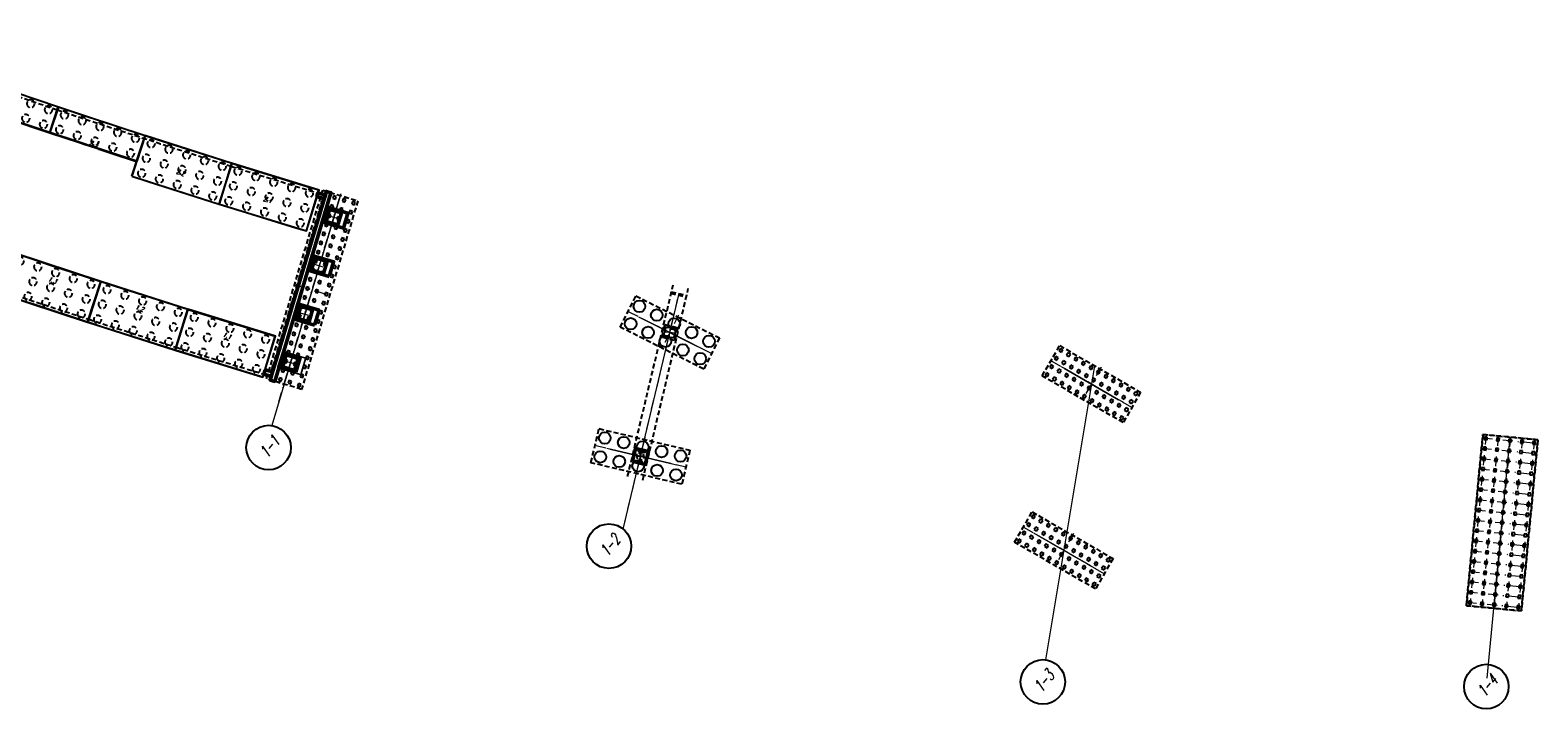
# Model space of a CAD drawing. Header units: metres. Extents: x 1285860 to 1560489, y -721344 to 834863.
# Tile 3 of 215: x 1286054 to 1286248, y 733908 to 733996. Entities that reach past the tile are written whole.
import ezdxf

# ---------------------------------------------------------------- set-up
doc = ezdxf.new("R2010")
doc.units = ezdxf.units.M
doc.header["$LTSCALE"] = 0.2
doc.linetypes.add('DASHDOT2', pattern=[12.7, 6.35, -3.175, 0, -3.175])
doc.linetypes.add('HIDDEN2', pattern=[4.7625, 3.175, -1.5875])
doc.layers.get('0').update_dxf_attribs({"lineweight": 35})
for name, color, linetype in [('!OIS-G-opori-text', 130, 'Continuous'), ('!OIS-G-opori-text-s', 90, 'Continuous'), ('!OIS-G-svai', 55, 'Continuous'), ('!OIS-K-punktir', 50, 'HIDDEN2'), ('!OIS-K-s0.5-2', 170, 'Continuous')]:
    doc.layers.add(name, color=color, linetype=linetype)
for name, color, linetype, lineweight in [('!OIS-K-osi', 30, 'DASHDOT2', 18), ('!OIS-K-razm', 10, 'Continuous', 20), ('!OIS-K-s1', 90, 'Continuous', 50)]:
    doc.layers.add(name, color=color, linetype=linetype, lineweight=lineweight)
doc.styles.add('Simplex', font='simplex.shx', dxfattribs={"width": 0.85, "oblique": 15})

# ---------------------------------------------------------------- blocks, each defined once
blk = doc.blocks.new('A$C2E1A2B6F')
at = {"layer": '!OIS-K-punktir'}
for centre in [(-4.8, -0.75), (-2.4, -0.75), (0, -0.75), (2.4, -0.75), (4.8, -0.75), (-4.8, -2.75), (-2.4, -2.75), (0, -2.75), (2.4, -2.75), (4.8, -2.75), (-4.8, -4.75), (-2.4, -4.75), (0, -4.75), (2.4, -4.75), (4.8, -4.75)]:
    blk.add_circle(centre, 0.5, dxfattribs=at)
at = {"layer": 'Defpoints'}
blk.add_lwpolyline([(-5.89, 0), (5.89, 0), (5.89, -5.5), (-5.89, -5.5)], close=True, dxfattribs=at)
blk = doc.blocks.new('*U74')
at = {"layer": 'Defpoints'}
blk.add_line((-0.17, 0.08), (10.54, -4.82), dxfattribs=at)
at = {"rotation": 335.4319729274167}
blk.add_blockref('A$C2E1A2B6F', (5.19, -2.37), dxfattribs=at)
blk = doc.blocks.new('*U76')
at = {"layer": 'Defpoints'}
blk.add_line((1.1, -0.65), (11.87, -5.42), dxfattribs=at)
at = {"rotation": 336.0721886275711}
blk.add_blockref('A$C2E1A2B6F', (6.49, -3.03), dxfattribs=at)
blk = doc.blocks.new('*U77')
at = {"layer": 'Defpoints'}
blk.add_line((1.06, -0.75), (11.87, -5.42), dxfattribs=at)
at = {"rotation": 336.6037556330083}
blk.add_blockref('A$C2E1A2B6F', (6.46, -3.08), dxfattribs=at)
blk = doc.blocks.new('*U78')
at = {"layer": 'Defpoints'}
blk.add_line((4.09, -0.72), (14.75, -5.59), dxfattribs=at)
at = {"rotation": 335.4441720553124}
blk.add_blockref('A$C2E1A2B6F', (9.42, -3.16), dxfattribs=at)
blk = doc.blocks.new('*U79')
at = {"layer": 'Defpoints'}
blk.add_line((2.45, -7.34), (13.2, -12.11), dxfattribs=at)
at = {"rotation": 336.0866127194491}
blk.add_blockref('A$C2E1A2B6F', (7.82, -9.72), dxfattribs=at)
blk = doc.blocks.new('A$C388B1100')
at = {"layer": '!OIS-K-punktir'}
for centre in [(-3.09, 3.75), (-1.76, 5.25), (0.04, 3.65), (-1.29, 2.16), (1.83, 2.05), (0.5, 0.56), (3.62, 0.46), (2.29, -1.04), (5.41, -1.14), (4.08, -2.63)]:
    blk.add_circle(centre, 0.5, dxfattribs=at)
at = {"layer": 'Defpoints'}
blk.add_lwpolyline([(-4.4, 3.92), (4.4, -3.92), (6.73, -1.3), (-2.07, 6.53)], close=True, dxfattribs=at)
blk = doc.blocks.new('*U86')
at = {"layer": 'Defpoints'}
blk.add_line((2.33, -5.1), (13.1, -9.76), dxfattribs=at)
at = {"layer": '!OIS-K-razm', "rotation": 198.2859623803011}
blk.add_blockref('A$C388B1100', (7.71, -7.43), dxfattribs=at)
blk = doc.blocks.new('*U85')
at = {"layer": 'Defpoints'}
blk.add_line((7.55, -0.76), (18.39, -5.38), dxfattribs=at)
at = {"layer": '!OIS-K-razm', "rotation": 198.5717024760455}
blk.add_blockref('A$C388B1100', (12.97, -3.07), dxfattribs=at)
blk = doc.blocks.new('A$C04CA6F79')
at = {"layer": '!OIS-K-punktir', "flags": 128}
for points in [[(1286035.28, 718993.34), (1286036.51, 718992.92), (1286041.22, 718991.32), (1286042.58, 718990.86), (1286050.68, 718988.14), (1286052, 718987.7), (1286057.57, 718985.82)], [(1286057.59, 718985.82), (1286061.4, 718984.54), (1286062.34, 718984.23), (1286070.81, 718981.46), (1286079.89, 718978.56)], [(1286079.91, 718978.56), (1286080.24, 718978.45), (1286081.6, 718978.03), (1286089.68, 718975.54), (1286091.02, 718975.14)]]:
    blk.add_lwpolyline(points, dxfattribs=at)
at = {"layer": '!OIS-K-s0.5-2'}
for p, q in [((1286056.59, 718982.88), (1286057.7, 718986.2)), ((1286056.61, 718982.88), (1286057.72, 718986.2)), ((1286067.15, 718977.29), (1286068.86, 718982.52)), ((1286067.75, 718979.19), (1286068.84, 718982.52)), ((1286078.35, 718973.7), (1286080.01, 718978.95)), ((1286078.36, 718973.7), (1286080.03, 718978.94)), ((1286089.56, 718970.25), (1286091.14, 718975.52)), ((1286061.45, 718958.53), (1286063.16, 718963.76)), ((1286061.47, 718958.52), (1286063.18, 718963.75)), ((1286072.69, 718954.94), (1286074.35, 718960.18)), ((1286072.71, 718954.93), (1286074.37, 718960.17)), ((1286083.97, 718951.47), (1286085.54, 718956.74))]:
    blk.add_line(p, q, dxfattribs=at)
at = {"layer": '!OIS-K-s0.5-2', "flags": 128}
for points in [[(1286046.53, 718989.96), (1286050.81, 718988.52), (1286052.13, 718988.07), (1286057.7, 718986.2)], [(1286045.42, 718986.64), (1286049.69, 718985.21), (1286051.01, 718984.76), (1286056.59, 718982.88)], [(1286057.72, 718986.2), (1286061.53, 718984.92), (1286062.47, 718984.61), (1286068.84, 718982.52)], [(1286056.61, 718982.88), (1286060.42, 718981.6), (1286061.37, 718981.28), (1286067.75, 718979.19)], [(1286068.86, 718982.52), (1286070.94, 718981.84), (1286080.01, 718978.95)], [(1286080.03, 718978.94), (1286080.36, 718978.83), (1286081.72, 718978.41), (1286089.8, 718975.92), (1286091.14, 718975.52)], [(1286067.15, 718977.29), (1286069.25, 718976.6), (1286078.35, 718973.7)], [(1286078.36, 718973.7), (1286078.71, 718973.59), (1286080.09, 718973.16), (1286088.2, 718970.66), (1286089.56, 718970.25)], [(1286072.69, 718954.94), (1286063.22, 718957.95), (1286061.47, 718958.52)], [(1286083.97, 718951.47), (1286082.52, 718951.9), (1286074.24, 718954.45), (1286072.85, 718954.88), (1286072.71, 718954.93)]]:
    blk.add_lwpolyline(points, dxfattribs=at)
at = {"layer": 'Defpoints', "char_height": 0.6, "attachment_point": 5, "rotation": 340, "style": 'Simplex', "bg_fill": 2}
for s, insert in [('{\\W0.75;1.3}', (1286056.93, 718963.92)), ('{\\W0.75;1.2}', (1286068.14, 718960.33)), ('{\\W0.75;1.1}', (1286079.37, 718956.81))]:
    blk.add_mtext(s, dxfattribs=dict(at, insert=insert))
at = {"layer": '!OIS-K-punktir', "flags": 128}
for points in [[(1286050.39, 718962.6), (1286053.75, 718961.48), (1286054.71, 718961.16), (1286061.58, 718958.91)], [(1286061.6, 718958.9), (1286063.34, 718958.33), (1286072.81, 718955.32)], [(1286072.83, 718955.31), (1286072.97, 718955.27), (1286074.36, 718954.83), (1286082.64, 718952.29), (1286084.08, 718951.85)]]:
    blk.add_lwpolyline(points, dxfattribs=at)
at = {"layer": '!OIS-K-s0.5-2', "flags": 128}
for points in [[(1286052.01, 718967.44), (1286055.36, 718966.31), (1286056.3, 718966), (1286063.16, 718963.76)], [(1286063.18, 718963.75), (1286064.91, 718963.19), (1286074.35, 718960.18)], [(1286061.45, 718958.53), (1286054.58, 718960.78), (1286053.62, 718961.1), (1286050.27, 718962.22)], [(1286074.37, 718960.17), (1286074.51, 718960.13), (1286075.87, 718959.7), (1286084.13, 718957.16), (1286085.54, 718956.74)]]:
    blk.add_lwpolyline(points, dxfattribs=at)
at = {"layer": '!OIS-K-razm', "xscale": -1, "rotation": 138.3361956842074}
for name, p in [('*U77', (1286048.98, 718962.37)), ('*U76', (1286060.22, 718958.78)), ('*U74', (1286072.89, 718954.88))]:
    blk.add_blockref(name, p, dxfattribs=at)
at = {"layer": 'Defpoints', "char_height": 0.6, "attachment_point": 5, "rotation": 340, "style": 'Simplex', "bg_fill": 2}
for s, insert in [('{\\W0.75;2.3}', (1286062.22, 718981.45)), ('{\\W0.75;2.2}', (1286073.39, 718977.76)), ('{\\W0.75;2.1}', (1286084.59, 718974.25))]:
    blk.add_mtext(s, dxfattribs=dict(at, insert=insert))
at = {"layer": '!OIS-K-razm', "xscale": -1, "rotation": 138.3361956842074}
for name, p in [('*U85', (1286039.27, 718991.09)), ('*U86', (1286051.48, 718980.62)), ('*U79', (1286060.44, 718973.43)), ('*U78', (1286074.83, 718975.88))]:
    blk.add_blockref(name, p, dxfattribs=at)
blk = doc.blocks.new('p6')
at = {"layer": '!OIS-K-s1'}
blk.add_lwpolyline([(-1, -1.6), (1, -1.6), (1, 1.25), (-1, 1.25)], close=True, dxfattribs=at)
blk.add_wipeout([(-1, 1.25), (1, 1.25), (1, -1.6), (-1, -1.6)]).dxf.layer = '!OIS-K-s1'
at = {"layer": '!OIS-K-osi'}
for p, q in [((-0.8, 0), (0.8, 0)), ((0, 0.8), (0, -0.8))]:
    blk.add_line(p, q, dxfattribs=at)
at = {"layer": '!OIS-K-s1'}
blk.add_lwpolyline([(-0.8, -0.8), (0.8, -0.8), (0.8, 0.8), (-0.8, 0.8)], close=True, dxfattribs=at)
blk = doc.blocks.new('dg')
at = {"layer": '!OIS-K-osi'}
blk.add_line((-2.32, 0), (2.32, 0), dxfattribs=at)
at = {"layer": '!OIS-K-osi', "flags": 128}
blk.add_lwpolyline([(0, -12.85), (0, 12.85)], dxfattribs=at)
at = {"layer": '!OIS-K-punktir'}
blk.add_lwpolyline([(-1.85, -11.55), (-1.85, 11.65), (-2.05, 11.65), (-2.05, -11.55)], close=True, dxfattribs=at)
at = {"layer": '!OIS-K-s1'}
blk.add_line((-1.85, -12.35), (-1.85, 12.35), dxfattribs=at)
for points in [[(-2.85, 11.65), (-2.85, 12.15), (-1.85, 12.15), (-1.85, 11.65)], [(-1.85, -12.65), (-1.85, 12.65), (-1.25, 12.65), (-1.25, -12.65)], [(-1.25, -12.65), (-1.25, 12.65), (-1.85, 12.65), (-1.85, -12.65)], [(-2.85, -11.55), (-2.85, -12.15), (-1.85, -12.15), (-1.85, -11.55)]]:
    blk.add_lwpolyline(points, close=True, dxfattribs=at)
at = {"rotation": 89.99999997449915}
for p in [(0, 9.75), (0, 3.25), (0, -3.25), (0, -9.75)]:
    blk.add_blockref('p6', p, dxfattribs=at)
at = {"layer": '!OIS-K-s1'}
for points in [[(1.6, 8.75), (1.6, 10.75), (-1.25, 10.75), (-1.25, 8.75)], [(1.6, 2.25), (1.6, 4.25), (-1.25, 4.25), (-1.25, 2.25)], [(1.6, -4.25), (1.6, -2.25), (-1.25, -2.25), (-1.25, -4.25)], [(1, -10.75), (1, -8.75), (-1.25, -8.75), (-1.25, -10.75)]]:
    blk.add_lwpolyline(points, close=True, dxfattribs=at)
blk = doc.blocks.new('r4')
at = {"layer": '!OIS-K-osi'}
for p, q in [((-3.55, 10.6), (3.55, 10.6)), ((-3.12, 11.05), (-3.12, -11.05)), ((-1.56, 11.05), (-1.56, -11.05)), ((0, 11.05), (0, -11.05)), ((0, 11.05), (0, -11.05)), ((1.56, 11.05), (1.56, -11.05)), ((3.12, 11.05), (3.12, -11.05)), ((-3.55, 9.27), (3.55, 9.27)), ((-3.55, 7.95), (3.55, 7.95)), ((-3.55, 6.62), (3.55, 6.62)), ((-3.55, 5.3), (3.55, 5.3)), ((-3.55, 3.97), (3.55, 3.97)), ((-3.55, 2.65), (3.55, 2.65)), ((-3.55, 1.32), (3.55, 1.32)), ((-3.55, 0), (3.55, 0)), ((-3.55, 0), (3.55, 0)), ((-3.55, -1.33), (3.55, -1.33)), ((0, -1.75), (0, -11.25)), ((-3.55, -2.65), (3.55, -2.65)), ((-3.55, -3.98), (3.55, -3.98)), ((-3.55, -5.3), (3.55, -5.3)), ((-3.55, -6.63), (3.55, -6.63)), ((-3.55, -7.95), (3.55, -7.95)), ((-3.55, -9.28), (3.55, -9.28)), ((-3.55, -10.6), (3.55, -10.6))]:
    blk.add_line(p, q, dxfattribs=at)
at = {"layer": '!OIS-K-punktir'}
for points in [[(-3.55, -11.05), (3.55, -11.05), (3.55, 11.05), (-3.55, 11.05)], [(3.55, 11.05), (3.55, -11.05), (-3.55, -11.05), (-3.55, 11.05)], [(-3.3, 10.78), (-3.3, 10.42), (-2.95, 10.42), (-2.95, 10.78)], [(-1.74, 10.78), (-1.74, 10.42), (-1.39, 10.42), (-1.39, 10.78)], [(-0.18, 10.78), (-0.18, 10.42), (0.17, 10.42), (0.17, 10.78)], [(1.38, 10.78), (1.38, 10.42), (1.73, 10.42), (1.73, 10.78)], [(2.94, 10.78), (2.94, 10.42), (3.29, 10.42), (3.29, 10.78)], [(-3.3, 9.45), (-3.3, 9.1), (-2.95, 9.1), (-2.95, 9.45)], [(-3.3, 8.13), (-3.3, 7.77), (-2.95, 7.77), (-2.95, 8.13)], [(-1.74, 9.45), (-1.74, 9.1), (-1.39, 9.1), (-1.39, 9.45)], [(-1.74, 8.13), (-1.74, 7.77), (-1.39, 7.77), (-1.39, 8.13)], [(-0.18, 9.45), (-0.18, 9.1), (0.17, 9.1), (0.17, 9.45)], [(-0.18, 8.13), (-0.18, 7.77), (0.17, 7.77), (0.17, 8.13)], [(1.38, 9.45), (1.38, 9.1), (1.73, 9.1), (1.73, 9.45)], [(1.38, 8.13), (1.38, 7.77), (1.73, 7.77), (1.73, 8.13)], [(2.94, 9.45), (2.94, 9.1), (3.29, 9.1), (3.29, 9.45)], [(2.94, 8.13), (2.94, 7.77), (3.29, 7.77), (3.29, 8.13)], [(-3.3, 6.8), (-3.3, 6.45), (-2.95, 6.45), (-2.95, 6.8)], [(-1.74, 6.8), (-1.74, 6.45), (-1.39, 6.45), (-1.39, 6.8)], [(-0.18, 6.8), (-0.18, 6.45), (0.17, 6.45), (0.17, 6.8)], [(1.38, 6.8), (1.38, 6.45), (1.73, 6.45), (1.73, 6.8)], [(2.94, 6.8), (2.94, 6.45), (3.29, 6.45), (3.29, 6.8)], [(-3.3, 5.48), (-3.3, 5.12), (-2.95, 5.12), (-2.95, 5.48)], [(-3.3, 4.15), (-3.3, 3.8), (-2.95, 3.8), (-2.95, 4.15)], [(-1.74, 5.48), (-1.74, 5.12), (-1.39, 5.12), (-1.39, 5.48)], [(-1.74, 4.15), (-1.74, 3.8), (-1.39, 3.8), (-1.39, 4.15)], [(-0.18, 5.48), (-0.18, 5.12), (0.17, 5.12), (0.17, 5.48)], [(-0.18, 4.15), (-0.18, 3.8), (0.17, 3.8), (0.17, 4.15)], [(1.38, 5.48), (1.38, 5.12), (1.73, 5.12), (1.73, 5.48)], [(1.38, 4.15), (1.38, 3.8), (1.73, 3.8), (1.73, 4.15)], [(2.94, 5.48), (2.94, 5.12), (3.29, 5.12), (3.29, 5.48)], [(2.94, 4.15), (2.94, 3.8), (3.29, 3.8), (3.29, 4.15)], [(-3.3, 2.83), (-3.3, 2.47), (-2.95, 2.47), (-2.95, 2.83)], [(-1.74, 2.83), (-1.74, 2.47), (-1.39, 2.47), (-1.39, 2.83)], [(-0.18, 2.83), (-0.18, 2.47), (0.17, 2.47), (0.17, 2.83)], [(1.38, 2.83), (1.38, 2.47), (1.73, 2.47), (1.73, 2.83)], [(2.94, 2.83), (2.94, 2.47), (3.29, 2.47), (3.29, 2.83)], [(-3.3, 1.5), (-3.3, 1.15), (-2.95, 1.15), (-2.95, 1.5)], [(-3.3, 0.17), (-3.3, -0.18), (-2.95, -0.18), (-2.95, 0.17)], [(-1.74, 1.5), (-1.74, 1.15), (-1.39, 1.15), (-1.39, 1.5)], [(-1.74, 0.17), (-1.74, -0.18), (-1.39, -0.18), (-1.39, 0.17)], [(-0.18, 1.5), (-0.18, 1.15), (0.17, 1.15), (0.17, 1.5)], [(-0.18, 0.17), (-0.18, -0.18), (0.17, -0.18), (0.17, 0.17)], [(1.38, 1.5), (1.38, 1.15), (1.73, 1.15), (1.73, 1.5)], [(1.38, 0.17), (1.38, -0.18), (1.73, -0.18), (1.73, 0.17)], [(2.94, 1.5), (2.94, 1.15), (3.29, 1.15), (3.29, 1.5)], [(2.94, 0.17), (2.94, -0.18), (3.29, -0.18), (3.29, 0.17)], [(-3.3, -1.15), (-3.3, -1.5), (-2.95, -1.5), (-2.95, -1.15)], [(-1.74, -1.15), (-1.74, -1.5), (-1.39, -1.5), (-1.39, -1.15)], [(-0.18, -1.15), (-0.18, -1.5), (0.17, -1.5), (0.17, -1.15)], [(1.38, -1.15), (1.38, -1.5), (1.73, -1.5), (1.73, -1.15)], [(2.94, -1.15), (2.94, -1.5), (3.29, -1.5), (3.29, -1.15)], [(-3.3, -2.47), (-3.3, -2.83), (-2.95, -2.83), (-2.95, -2.47)], [(-3.3, -3.8), (-3.3, -4.15), (-2.95, -4.15), (-2.95, -3.8)], [(-1.74, -2.47), (-1.74, -2.83), (-1.39, -2.83), (-1.39, -2.47)], [(-1.74, -3.8), (-1.74, -4.15), (-1.39, -4.15), (-1.39, -3.8)], [(-0.18, -2.47), (-0.18, -2.83), (0.17, -2.83), (0.17, -2.47)], [(-0.18, -3.8), (-0.18, -4.15), (0.17, -4.15), (0.17, -3.8)], [(1.38, -2.47), (1.38, -2.83), (1.73, -2.83), (1.73, -2.47)], [(1.38, -3.8), (1.38, -4.15), (1.73, -4.15), (1.73, -3.8)], [(2.94, -2.47), (2.94, -2.83), (3.29, -2.83), (3.29, -2.47)], [(2.94, -3.8), (2.94, -4.15), (3.29, -4.15), (3.29, -3.8)], [(-3.3, -5.12), (-3.3, -5.48), (-2.95, -5.48), (-2.95, -5.12)], [(-1.74, -5.12), (-1.74, -5.48), (-1.39, -5.48), (-1.39, -5.12)], [(-0.18, -5.12), (-0.18, -5.48), (0.17, -5.48), (0.17, -5.12)], [(1.38, -5.12), (1.38, -5.48), (1.73, -5.48), (1.73, -5.12)], [(2.94, -5.12), (2.94, -5.48), (3.29, -5.48), (3.29, -5.12)], [(-3.3, -6.45), (-3.3, -6.8), (-2.95, -6.8), (-2.95, -6.45)], [(-1.74, -6.45), (-1.74, -6.8), (-1.39, -6.8), (-1.39, -6.45)], [(-0.18, -6.45), (-0.18, -6.8), (0.17, -6.8), (0.17, -6.45)], [(1.38, -6.45), (1.38, -6.8), (1.73, -6.8), (1.73, -6.45)], [(2.94, -6.45), (2.94, -6.8), (3.29, -6.8), (3.29, -6.45)], [(-3.3, -7.77), (-3.3, -8.13), (-2.95, -8.13), (-2.95, -7.77)], [(-3.3, -9.1), (-3.3, -9.45), (-2.95, -9.45), (-2.95, -9.1)], [(-1.74, -7.77), (-1.74, -8.13), (-1.39, -8.13), (-1.39, -7.77)], [(-1.74, -9.1), (-1.74, -9.45), (-1.39, -9.45), (-1.39, -9.1)], [(-0.18, -7.77), (-0.18, -8.13), (0.17, -8.13), (0.17, -7.77)], [(-0.18, -9.1), (-0.18, -9.45), (0.17, -9.45), (0.17, -9.1)], [(1.38, -7.77), (1.38, -8.13), (1.73, -8.13), (1.73, -7.77)], [(1.38, -9.1), (1.38, -9.45), (1.73, -9.45), (1.73, -9.1)], [(2.94, -7.77), (2.94, -8.13), (3.29, -8.13), (3.29, -7.77)], [(2.94, -9.1), (2.94, -9.45), (3.29, -9.45), (3.29, -9.1)], [(-3.3, -10.42), (-3.3, -10.78), (-2.95, -10.78), (-2.95, -10.42)], [(-1.74, -10.42), (-1.74, -10.78), (-1.39, -10.78), (-1.39, -10.42)], [(-0.18, -10.42), (-0.18, -10.78), (0.17, -10.78), (0.17, -10.42)], [(1.38, -10.42), (1.38, -10.78), (1.73, -10.78), (1.73, -10.42)], [(2.94, -10.42), (2.94, -10.78), (3.29, -10.78), (3.29, -10.42)]]:
    blk.add_lwpolyline(points, close=True, dxfattribs=at)
at = {"layer": '!OIS-K-razm', "color": 4}
blk.add_line((0, -10.5), (0, -2.5), dxfattribs=at)
at = {"layer": '!OIS-K-razm'}
blk.add_line((0, -2.5), (0, -10.5), dxfattribs=at)
blk = doc.blocks.new('*U6')
blk.add_circle((0, 0), 0.75)
blk = doc.blocks.new('*U7')
at = {"layer": '!OIS-G-svai', "color": 0, "linetype": 'ByBlock', "lineweight": -2}
for p in [(0, 2.5), (2.5, 2.5), (5, 2.5), (7.5, 2.5), (0, 0), (2.5, 0), (5, 0), (7.5, 0)]:
    blk.add_blockref('*U6', p, dxfattribs=at)
at = {"layer": '!OIS-G-svai', "color": 0, "linetype": 'ByBlock', "lineweight": -2, "transparency": 16777216}
for p in [(10, 2.5), (10, 0)]:
    blk.add_blockref('*U6', p, dxfattribs=at)
blk = doc.blocks.new('A$C0ca411f4')
at = {"layer": '!OIS-K-osi'}
for p, q in [((10.39, 1.3), (0.07, 7.43)), ((9.32, 1.93), (1.15, 6.79)), ((6.51, 6.51), (3.96, 2.21))]:
    blk.add_line(p, q, dxfattribs=at)
at = {"layer": '!OIS-K-punktir'}
blk.add_lwpolyline([(9.24, -0.64), (-1.07, 5.49), (1.22, 9.36), (11.54, 3.23)], close=True, dxfattribs=at)
at = {"layer": '!OIS-K-razm', "color": 4}
blk.add_line((1.79, 6.4), (8.67, 2.32), dxfattribs=at)
at = {"layer": '!OIS-K-razm'}
blk.add_line((8.67, 2.32), (1.79, 6.4), dxfattribs=at)
at = {"layer": '!OIS-G-svai', "rotation": 149.2809825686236}
blk.add_blockref('*U7', (10.17, 2.88), dxfattribs=at)
blk = doc.blocks.new('ЛП_2600_100')
at = {"layer": '!OIS-K-osi'}
for p, q in [((0.72, 0), (-0.72, 0)), ((0, -0.6, -72.66), (0, 0.61, 73.88))]:
    blk.add_line(p, q, dxfattribs=at)
at = {"layer": '!OIS-K-punktir'}
blk.add_lwpolyline([(-0.63, -0.56), (0.64, -0.56), (0.64, 0.56), (-0.63, 0.56)], close=True, dxfattribs=at)
at = {"layer": 'Defpoints'}
blk.add_lwpolyline([(-0.72, -0.61), (0.72, -0.61), (0.72, 0.61), (-0.72, 0.61)], close=True, dxfattribs=at)
blk = doc.blocks.new('ВП 1800_100')
at = {"layer": '!OIS-K-osi'}
for p, q in [((0.41, 0), (-0.41, 0)), ((0, 0.46), (0, -0.46))]:
    blk.add_line(p, q, dxfattribs=at)
at = {"layer": '!OIS-K-punktir'}
blk.add_lwpolyline([(-0.41, -0.46), (0.41, -0.46), (0.41, 0.46), (-0.41, 0.46)], close=True, dxfattribs=at)
blk = doc.blocks.new('A$C1C82122D')
at = {"layer": '!OIS-K-osi', "linetype": 'ByBlock'}
for p, q in [((-1, 0), (1, 0)), ((0, 1), (0, -1))]:
    blk.add_line(p, q, dxfattribs=at)
at = {"layer": '!OIS-K-s1'}
blk.add_lwpolyline([(-0.85, -0.85), (0.85, -0.85), (0.85, 0.85), (-0.85, 0.85)], close=True, dxfattribs=at)
blk = doc.blocks.new('A$C303D7FDB')
at = {"rotation": 346.633047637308}
blk.add_blockref('A$C1C82122D', (0, 0), dxfattribs=at)
blk = doc.blocks.new('A$C31015D39')
at = {"layer": '!OIS-K-punktir'}
blk.add_lwpolyline([(3.15, 16.94), (4.81, 16.55), (4.41, 14.89), (2.76, 15.29)], close=True, dxfattribs=at)
for name, p, rotation in [('ЛП_2600_100', (3.78, 15.92), 353.0332335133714), ('ВП 1800_100', (0, 0), 279.1131175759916)]:
    blk.add_blockref(name, p, dxfattribs=dict(rotation=rotation))
blk.add_blockref('A$C303D7FDB', (0, 0))
blk = doc.blocks.new('A$C41F9749F')
at = {"layer": '!OIS-K-osi'}
for p, q in [((1286130.26, 733931.95), (1286137.44, 733962.2)), ((1286195.61, 733947.57), (1286185.22, 733953.57)), ((1286194.53, 733948.2), (1286186.3, 733952.95)), ((1286191.66, 733952.74), (1286189.16, 733948.41)), ((1286192.06, 733926.2), (1286181.67, 733932.2)), ((1286190.98, 733926.82), (1286182.75, 733931.57)), ((1286188.12, 733931.36), (1286185.62, 733927.03))]:
    blk.add_line(p, q, dxfattribs=at)
at = {"layer": '!OIS-K-osi', "linetype": 'ByBlock'}
for points in [[(1286130.26, 733931.95), (1286137.44, 733962.2)], [(1286190.81, 733952.94), (1286184.53, 733915.14)], [(1286241.26, 733912.79), (1286244.23, 733943.76)]]:
    blk.add_lwpolyline(points, dxfattribs=at)
at = {"layer": '!OIS-K-punktir'}
for points in [[(1286130.83, 733938.69), (1286136.68, 733963.31)], [(1286132.78, 733938.23), (1286138.63, 733962.85)], [(1286136.38, 733962.24), (1286138.42, 733961.76)], [(1286136.42, 733962.44), (1286138.46, 733961.95)]]:
    blk.add_lwpolyline(points, dxfattribs=at)
for points in [[(1286194.49, 733945.62), (1286184.09, 733951.62), (1286186.34, 733955.52), (1286196.74, 733949.52)], [(1286186.75, 733954.97), (1286186.44, 733955.15), (1286186.27, 733954.84), (1286186.57, 733954.67)], [(1286185.55, 733952.89), (1286185.24, 733953.07), (1286185.07, 733952.76), (1286185.37, 733952.59)], [(1286186.15, 733953.93), (1286185.84, 733954.11), (1286185.67, 733953.8), (1286185.97, 733953.63)], [(1286187.11, 733953.38), (1286186.81, 733953.55), (1286186.63, 733953.25), (1286186.93, 733953.07)], [(1286187.71, 733954.42), (1286187.41, 733954.59), (1286187.23, 733954.29), (1286187.53, 733954.11)], [(1286188.67, 733953.86), (1286188.37, 733954.03), (1286188.19, 733953.73), (1286188.49, 733953.56)], [(1286189.63, 733953.3), (1286189.33, 733953.48), (1286189.15, 733953.18), (1286189.46, 733953)], [(1286184.95, 733951.85), (1286184.64, 733952.03), (1286184.47, 733951.72), (1286184.77, 733951.55)], [(1286185.91, 733951.3), (1286185.61, 733951.47), (1286185.43, 733951.17), (1286185.73, 733950.99)], [(1286186.51, 733952.34), (1286186.21, 733952.51), (1286186.03, 733952.21), (1286186.33, 733952.03)], [(1286187.47, 733951.78), (1286187.17, 733951.96), (1286186.99, 733951.65), (1286187.29, 733951.48)], [(1286188.07, 733952.82), (1286187.77, 733953), (1286187.59, 733952.69), (1286187.89, 733952.52)], [(1286188.43, 733951.23), (1286188.13, 733951.4), (1286187.95, 733951.1), (1286188.26, 733950.92)], [(1286189.03, 733952.27), (1286188.73, 733952.44), (1286188.55, 733952.14), (1286188.86, 733951.96)], [(1286189.99, 733951.71), (1286189.69, 733951.89), (1286189.51, 733951.58), (1286189.82, 733951.41)], [(1286190.59, 733952.75), (1286190.29, 733952.92), (1286190.11, 733952.62), (1286190.42, 733952.45)], [(1286190.95, 733951.16), (1286190.65, 733951.33), (1286190.48, 733951.03), (1286190.78, 733950.85)], [(1286191.55, 733952.19), (1286191.25, 733952.37), (1286191.08, 733952.07), (1286191.38, 733951.89)], [(1286192.51, 733951.64), (1286192.21, 733951.81), (1286192.04, 733951.51), (1286192.34, 733951.34)], [(1286193.48, 733951.08), (1286193.17, 733951.26), (1286193, 733950.96), (1286193.3, 733950.78)], [(1286186.87, 733950.74), (1286186.57, 733950.92), (1286186.39, 733950.61), (1286186.69, 733950.44)], [(1286187.83, 733950.19), (1286187.53, 733950.36), (1286187.35, 733950.06), (1286187.66, 733949.88)], [(1286188.79, 733949.63), (1286188.49, 733949.81), (1286188.31, 733949.5), (1286188.62, 733949.33)], [(1286189.39, 733950.67), (1286189.09, 733950.85), (1286188.91, 733950.54), (1286189.22, 733950.37)], [(1286189.75, 733949.08), (1286189.45, 733949.25), (1286189.28, 733948.95), (1286189.58, 733948.77)], [(1286190.35, 733950.12), (1286190.05, 733950.29), (1286189.88, 733949.99), (1286190.18, 733949.81)], [(1286191.31, 733949.56), (1286191.01, 733949.74), (1286190.84, 733949.43), (1286191.14, 733949.26)], [(1286191.91, 733950.6), (1286191.61, 733950.78), (1286191.44, 733950.47), (1286191.74, 733950.3)], [(1286192.28, 733949.01), (1286191.97, 733949.18), (1286191.8, 733948.88), (1286192.1, 733948.7)], [(1286192.88, 733950.05), (1286192.57, 733950.22), (1286192.4, 733949.92), (1286192.7, 733949.74)], [(1286193.84, 733949.49), (1286193.53, 733949.67), (1286193.36, 733949.36), (1286193.66, 733949.19)], [(1286194.44, 733950.53), (1286194.13, 733950.7), (1286193.96, 733950.4), (1286194.26, 733950.23)], [(1286195.4, 733949.97), (1286195.1, 733950.15), (1286194.92, 733949.85), (1286195.22, 733949.67)], [(1286196.36, 733949.42), (1286196.06, 733949.59), (1286195.88, 733949.29), (1286196.18, 733949.12)], [(1286190.71, 733948.52), (1286190.41, 733948.7), (1286190.24, 733948.39), (1286190.54, 733948.22)], [(1286191.68, 733947.97), (1286191.37, 733948.14), (1286191.2, 733947.84), (1286191.5, 733947.66)], [(1286192.64, 733947.41), (1286192.33, 733947.59), (1286192.16, 733947.28), (1286192.46, 733947.11)], [(1286193.24, 733948.45), (1286192.93, 733948.63), (1286192.76, 733948.32), (1286193.06, 733948.15)], [(1286194.2, 733947.9), (1286193.9, 733948.07), (1286193.72, 733947.77), (1286194.02, 733947.59)], [(1286194.8, 733948.94), (1286194.5, 733949.11), (1286194.32, 733948.81), (1286194.62, 733948.63)], [(1286195.16, 733947.34), (1286194.86, 733947.52), (1286194.68, 733947.21), (1286194.98, 733947.04)], [(1286195.76, 733948.38), (1286195.46, 733948.56), (1286195.28, 733948.25), (1286195.58, 733948.08)], [(1286193.6, 733946.86), (1286193.3, 733947.03), (1286193.12, 733946.73), (1286193.42, 733946.55)], [(1286194.56, 733946.3), (1286194.26, 733946.48), (1286194.08, 733946.17), (1286194.38, 733946)], [(1286190.94, 733924.25), (1286180.54, 733930.25), (1286182.8, 733934.15), (1286193.19, 733928.15)], [(1286183.2, 733933.6), (1286182.9, 733933.77), (1286182.72, 733933.47), (1286183.02, 733933.29)], [(1286182, 733931.52), (1286181.7, 733931.69), (1286181.52, 733931.39), (1286181.82, 733931.22)], [(1286182.6, 733932.56), (1286182.3, 733932.73), (1286182.12, 733932.43), (1286182.42, 733932.25)], [(1286183.56, 733932), (1286183.26, 733932.18), (1286183.08, 733931.87), (1286183.38, 733931.7)], [(1286184.16, 733933.04), (1286183.86, 733933.22), (1286183.68, 733932.91), (1286183.98, 733932.74)], [(1286185.12, 733932.49), (1286184.82, 733932.66), (1286184.64, 733932.36), (1286184.95, 733932.18)], [(1286186.08, 733931.93), (1286185.78, 733932.11), (1286185.6, 733931.8), (1286185.91, 733931.63)], [(1286181.4, 733930.48), (1286181.1, 733930.65), (1286180.92, 733930.35), (1286181.22, 733930.18)], [(1286182.36, 733929.92), (1286182.06, 733930.1), (1286181.88, 733929.8), (1286182.18, 733929.62)], [(1286182.96, 733930.96), (1286182.66, 733931.14), (1286182.48, 733930.84), (1286182.78, 733930.66)], [(1286183.92, 733930.41), (1286183.62, 733930.58), (1286183.44, 733930.28), (1286183.75, 733930.11)], [(1286184.52, 733931.45), (1286184.22, 733931.62), (1286184.04, 733931.32), (1286184.35, 733931.14)], [(1286184.88, 733929.85), (1286184.58, 733930.03), (1286184.4, 733929.73), (1286184.71, 733929.55)], [(1286185.48, 733930.89), (1286185.18, 733931.07), (1286185, 733930.76), (1286185.31, 733930.59)], [(1286186.44, 733930.34), (1286186.14, 733930.51), (1286185.97, 733930.21), (1286186.27, 733930.03)], [(1286187.04, 733931.38), (1286186.74, 733931.55), (1286186.57, 733931.25), (1286186.87, 733931.07)], [(1286187.4, 733929.78), (1286187.1, 733929.96), (1286186.93, 733929.65), (1286187.23, 733929.48)], [(1286188, 733930.82), (1286187.7, 733931), (1286187.53, 733930.69), (1286187.83, 733930.52)], [(1286188.97, 733930.27), (1286188.66, 733930.44), (1286188.49, 733930.14), (1286188.79, 733929.96)], [(1286189.93, 733929.71), (1286189.62, 733929.89), (1286189.45, 733929.58), (1286189.75, 733929.41)], [(1286183.32, 733929.37), (1286183.02, 733929.54), (1286182.84, 733929.24), (1286183.15, 733929.07)], [(1286184.28, 733928.81), (1286183.98, 733928.99), (1286183.8, 733928.69), (1286184.11, 733928.51)], [(1286185.24, 733928.26), (1286184.94, 733928.43), (1286184.77, 733928.13), (1286185.07, 733927.96)], [(1286185.84, 733929.3), (1286185.54, 733929.47), (1286185.37, 733929.17), (1286185.67, 733929)], [(1286186.2, 733927.7), (1286185.9, 733927.88), (1286185.73, 733927.58), (1286186.03, 733927.4)], [(1286186.8, 733928.74), (1286186.5, 733928.92), (1286186.33, 733928.62), (1286186.63, 733928.44)], [(1286187.77, 733928.19), (1286187.46, 733928.36), (1286187.29, 733928.06), (1286187.59, 733927.89)], [(1286188.37, 733929.23), (1286188.06, 733929.4), (1286187.89, 733929.1), (1286188.19, 733928.92)], [(1286189.33, 733928.67), (1286189.02, 733928.85), (1286188.85, 733928.54), (1286189.15, 733928.37)], [(1286190.29, 733928.12), (1286189.99, 733928.29), (1286189.81, 733927.99), (1286190.11, 733927.81)], [(1286190.89, 733929.16), (1286190.59, 733929.33), (1286190.41, 733929.03), (1286190.71, 733928.85)], [(1286191.85, 733928.6), (1286191.55, 733928.78), (1286191.37, 733928.47), (1286191.67, 733928.3)], [(1286192.81, 733928.05), (1286192.51, 733928.22), (1286192.33, 733927.92), (1286192.64, 733927.74)], [(1286187.17, 733927.15), (1286186.86, 733927.32), (1286186.69, 733927.02), (1286186.99, 733926.85)], [(1286188.13, 733926.59), (1286187.82, 733926.77), (1286187.65, 733926.47), (1286187.95, 733926.29)], [(1286188.73, 733927.63), (1286188.42, 733927.81), (1286188.25, 733927.51), (1286188.55, 733927.33)], [(1286189.09, 733926.04), (1286188.79, 733926.21), (1286188.61, 733925.91), (1286188.91, 733925.74)], [(1286189.69, 733927.08), (1286189.39, 733927.25), (1286189.21, 733926.95), (1286189.51, 733926.78)], [(1286190.65, 733926.52), (1286190.35, 733926.7), (1286190.17, 733926.39), (1286190.47, 733926.22)], [(1286191.25, 733927.56), (1286190.95, 733927.74), (1286190.77, 733927.43), (1286191.07, 733927.26)], [(1286191.61, 733925.97), (1286191.31, 733926.14), (1286191.13, 733925.84), (1286191.44, 733925.66)], [(1286192.21, 733927.01), (1286191.91, 733927.18), (1286191.73, 733926.88), (1286192.04, 733926.7)], [(1286190.05, 733925.48), (1286189.75, 733925.66), (1286189.57, 733925.36), (1286189.87, 733925.18)], [(1286191.01, 733924.93), (1286190.71, 733925.1), (1286190.53, 733924.8), (1286190.84, 733924.63)]]:
    blk.add_lwpolyline(points, close=True, dxfattribs=at)
at = {"layer": '!OIS-K-razm', "color": 4}
for p, q in [((1286186.95, 733952.57), (1286193.88, 733948.57)), ((1286183.4, 733931.2), (1286190.33, 733927.2))]:
    blk.add_line(p, q, dxfattribs=at)
at = {"layer": '!OIS-K-razm'}
for p, q in [((1286193.88, 733948.57), (1286186.95, 733952.57)), ((1286190.33, 733927.2), (1286183.4, 733931.2))]:
    blk.add_line(p, q, dxfattribs=at)
for name, p, rotation in [('dg', (1286090.3, 733962.68), 343.4098847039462), ('r4', (1286243.18, 733932.76), 354.5127694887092)]:
    blk.add_blockref(name, p, dxfattribs=dict(at, rotation=rotation))
blk.add_blockref('A$C31015D39', (1286132.47, 733941.28), dxfattribs=at)
for p, rotation in [((1286131.34, 733952.48), 4.046248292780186), ((1286128.78, 733935.55), 17.35206440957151)]:
    blk.add_blockref('A$C0ca411f4', p, dxfattribs=dict(rotation=rotation))
at = {"layer": '!OIS-K-osi', "linetype": 'ByBlock'}
for p, q in [((1286093.97, 733975), (1286085.11, 733945.24)), ((1286093.92, 733974.81), (1286087.01, 733951.61))]:
    blk.add_line(p, q, dxfattribs=at)
at = {"layer": '!OIS-K-punktir'}
blk.add_lwpolyline([(1286091.66, 733975.48), (1286096.17, 733974.13), (1286088.94, 733949.89), (1286084.44, 733951.23)], close=True, dxfattribs=at)
at = {"layer": '!OIS-K-punktir', "elevation": 0}
for points in [[(1286092.08, 733974.7), (1286092.18, 733975.04), (1286091.84, 733975.14), (1286091.74, 733974.8)], [(1286093.3, 733974.34), (1286093.4, 733974.67), (1286093.06, 733974.77), (1286092.96, 733974.44)], [(1286094.51, 733973.97), (1286094.61, 733974.31), (1286094.28, 733974.41), (1286094.18, 733974.07)], [(1286091.38, 733972.36), (1286091.48, 733972.7), (1286091.15, 733972.8), (1286091.05, 733972.46)], [(1286091.73, 733973.53), (1286091.83, 733973.87), (1286091.49, 733973.97), (1286091.4, 733973.63)], [(1286092.6, 733972), (1286092.7, 733972.33), (1286092.36, 733972.43), (1286092.26, 733972.1)], [(1286092.95, 733973.17), (1286093.05, 733973.5), (1286092.71, 733973.6), (1286092.61, 733973.27)], [(1286094.16, 733972.81), (1286094.26, 733973.14), (1286093.93, 733973.24), (1286093.83, 733972.91)], [(1286095.38, 733972.44), (1286095.48, 733972.78), (1286095.15, 733972.88), (1286095.05, 733972.54)], [(1286095.73, 733973.61), (1286095.83, 733973.95), (1286095.49, 733974.05), (1286095.39, 733973.71)], [(1286090.69, 733970.02), (1286090.79, 733970.36), (1286090.45, 733970.46), (1286090.35, 733970.12)], [(1286091.03, 733971.19), (1286091.13, 733971.53), (1286090.8, 733971.63), (1286090.7, 733971.29)], [(1286092.25, 733970.83), (1286092.35, 733971.17), (1286092.02, 733971.27), (1286091.92, 733970.93)], [(1286093.47, 733970.47), (1286093.57, 733970.8), (1286093.23, 733970.9), (1286093.13, 733970.57)], [(1286093.82, 733971.64), (1286093.92, 733971.97), (1286093.58, 733972.07), (1286093.48, 733971.74)], [(1286094.69, 733970.1), (1286094.79, 733970.44), (1286094.45, 733970.54), (1286094.35, 733970.2)], [(1286095.03, 733971.27), (1286095.13, 733971.61), (1286094.8, 733971.71), (1286094.7, 733971.37)], [(1286090.34, 733968.85), (1286090.44, 733969.19), (1286090.1, 733969.29), (1286090, 733968.95)], [(1286091.55, 733968.49), (1286091.65, 733968.83), (1286091.32, 733968.93), (1286091.22, 733968.59)], [(1286091.9, 733969.66), (1286092, 733970), (1286091.67, 733970.1), (1286091.57, 733969.76)], [(1286092.77, 733968.13), (1286092.87, 733968.46), (1286092.54, 733968.56), (1286092.44, 733968.23)], [(1286093.12, 733969.3), (1286093.22, 733969.63), (1286092.88, 733969.73), (1286092.78, 733969.4)], [(1286094.34, 733968.94), (1286094.44, 733969.27), (1286094.1, 733969.37), (1286094, 733969.04)], [(1286089.64, 733966.52), (1286089.74, 733966.85), (1286089.4, 733966.95), (1286089.31, 733966.62)], [(1286089.99, 733967.68), (1286090.09, 733968.02), (1286089.75, 733968.12), (1286089.65, 733967.78)], [(1286090.86, 733966.15), (1286090.96, 733966.49), (1286090.62, 733966.59), (1286090.52, 733966.25)], [(1286091.21, 733967.32), (1286091.31, 733967.66), (1286090.97, 733967.76), (1286090.87, 733967.42)], [(1286092.42, 733966.96), (1286092.52, 733967.3), (1286092.19, 733967.39), (1286092.09, 733967.06)], [(1286093.64, 733966.6), (1286093.74, 733966.93), (1286093.4, 733967.03), (1286093.3, 733966.7)], [(1286093.99, 733967.77), (1286094.09, 733968.1), (1286093.75, 733968.2), (1286093.65, 733967.87)], [(1286089.29, 733965.35), (1286089.39, 733965.68), (1286089.06, 733965.78), (1286088.96, 733965.45)], [(1286090.51, 733964.98), (1286090.61, 733965.32), (1286090.27, 733965.42), (1286090.17, 733965.08)], [(1286091.73, 733964.62), (1286091.83, 733964.96), (1286091.49, 733965.06), (1286091.39, 733964.72)], [(1286092.07, 733965.79), (1286092.17, 733966.13), (1286091.84, 733966.23), (1286091.74, 733965.89)], [(1286092.94, 733964.26), (1286093.04, 733964.59), (1286092.71, 733964.69), (1286092.61, 733964.36)], [(1286093.29, 733965.43), (1286093.39, 733965.76), (1286093.06, 733965.86), (1286092.96, 733965.53)], [(1286088.6, 733963.01), (1286088.7, 733963.34), (1286088.36, 733963.44), (1286088.26, 733963.11)], [(1286088.94, 733964.18), (1286089.04, 733964.51), (1286088.71, 733964.61), (1286088.61, 733964.28)], [(1286089.81, 733962.65), (1286089.91, 733962.98), (1286089.58, 733963.08), (1286089.48, 733962.75)], [(1286090.16, 733963.81), (1286090.26, 733964.15), (1286089.93, 733964.25), (1286089.83, 733963.91)], [(1286091.03, 733962.28), (1286091.13, 733962.62), (1286090.79, 733962.72), (1286090.69, 733962.38)], [(1286091.38, 733963.45), (1286091.48, 733963.79), (1286091.14, 733963.89), (1286091.04, 733963.55)], [(1286092.6, 733963.09), (1286092.7, 733963.42), (1286092.36, 733963.52), (1286092.26, 733963.19)], [(1286087.9, 733960.67), (1286088, 733961), (1286087.66, 733961.1), (1286087.56, 733960.77)], [(1286088.25, 733961.84), (1286088.35, 733962.17), (1286088.01, 733962.27), (1286087.91, 733961.94)], [(1286089.46, 733961.48), (1286089.56, 733961.81), (1286089.23, 733961.91), (1286089.13, 733961.58)], [(1286090.68, 733961.11), (1286090.78, 733961.45), (1286090.45, 733961.55), (1286090.35, 733961.21)], [(1286091.9, 733960.75), (1286092, 733961.09), (1286091.66, 733961.19), (1286091.56, 733960.85)], [(1286092.25, 733961.92), (1286092.35, 733962.26), (1286092.01, 733962.36), (1286091.91, 733962.02)], [(1286087.55, 733959.5), (1286087.65, 733959.84), (1286087.31, 733959.94), (1286087.21, 733959.6)], [(1286088.77, 733959.14), (1286088.87, 733959.47), (1286088.53, 733959.57), (1286088.43, 733959.24)], [(1286089.12, 733960.31), (1286089.22, 733960.64), (1286088.88, 733960.74), (1286088.78, 733960.41)], [(1286089.98, 733958.78), (1286090.08, 733959.11), (1286089.75, 733959.21), (1286089.65, 733958.88)], [(1286090.33, 733959.94), (1286090.43, 733960.28), (1286090.1, 733960.38), (1286090, 733960.04)], [(1286091.2, 733958.41), (1286091.3, 733958.75), (1286090.97, 733958.85), (1286090.87, 733958.51)], [(1286091.55, 733959.58), (1286091.65, 733959.92), (1286091.31, 733960.02), (1286091.21, 733959.68)], [(1286086.85, 733957.16), (1286086.95, 733957.5), (1286086.62, 733957.6), (1286086.52, 733957.26)], [(1286087.2, 733958.33), (1286087.3, 733958.67), (1286086.97, 733958.77), (1286086.87, 733958.43)], [(1286088.07, 733956.8), (1286088.17, 733957.13), (1286087.84, 733957.23), (1286087.74, 733956.9)], [(1286088.42, 733957.97), (1286088.52, 733958.3), (1286088.18, 733958.4), (1286088.08, 733958.07)], [(1286089.64, 733957.61), (1286089.74, 733957.94), (1286089.4, 733958.04), (1286089.3, 733957.71)], [(1286090.85, 733957.24), (1286090.95, 733957.58), (1286090.62, 733957.68), (1286090.52, 733957.34)], [(1286086.16, 733954.82), (1286086.26, 733955.16), (1286085.92, 733955.26), (1286085.82, 733954.92)], [(1286086.51, 733955.99), (1286086.61, 733956.33), (1286086.27, 733956.43), (1286086.17, 733956.09)], [(1286087.72, 733955.63), (1286087.82, 733955.97), (1286087.49, 733956.07), (1286087.39, 733955.73)], [(1286088.94, 733955.27), (1286089.04, 733955.6), (1286088.7, 733955.7), (1286088.6, 733955.37)], [(1286089.29, 733956.44), (1286089.39, 733956.77), (1286089.05, 733956.87), (1286088.95, 733956.54)], [(1286090.16, 733954.9), (1286090.26, 733955.24), (1286089.92, 733955.34), (1286089.82, 733955)], [(1286090.51, 733956.07), (1286090.61, 733956.41), (1286090.27, 733956.51), (1286090.17, 733956.17)], [(1286085.81, 733953.65), (1286085.91, 733953.99), (1286085.57, 733954.09), (1286085.47, 733953.75)], [(1286087.03, 733953.29), (1286087.13, 733953.63), (1286086.79, 733953.73), (1286086.69, 733953.39)], [(1286087.37, 733954.46), (1286087.47, 733954.8), (1286087.14, 733954.9), (1286087.04, 733954.56)], [(1286088.24, 733952.93), (1286088.34, 733953.26), (1286088.01, 733953.36), (1286087.91, 733953.03)], [(1286088.59, 733954.1), (1286088.69, 733954.43), (1286088.36, 733954.53), (1286088.26, 733954.2)], [(1286089.46, 733952.57), (1286089.56, 733952.9), (1286089.22, 733953), (1286089.12, 733952.67)], [(1286089.81, 733953.74), (1286089.91, 733954.07), (1286089.57, 733954.17), (1286089.47, 733953.84)], [(1286085.11, 733951.32), (1286085.21, 733951.65), (1286084.88, 733951.75), (1286084.78, 733951.42)], [(1286085.46, 733952.49), (1286085.56, 733952.82), (1286085.22, 733952.92), (1286085.12, 733952.58)], [(1286086.33, 733950.95), (1286086.43, 733951.29), (1286086.09, 733951.39), (1286085.99, 733951.05)], [(1286086.68, 733952.12), (1286086.78, 733952.46), (1286086.44, 733952.56), (1286086.34, 733952.22)], [(1286087.89, 733951.76), (1286087.99, 733952.1), (1286087.66, 733952.2), (1286087.56, 733951.86)], [(1286089.11, 733951.4), (1286089.21, 733951.73), (1286088.88, 733951.83), (1286088.78, 733951.5)], [(1286087.55, 733950.59), (1286087.65, 733950.93), (1286087.31, 733951.03), (1286087.21, 733950.69)], [(1286088.76, 733950.23), (1286088.86, 733950.56), (1286088.53, 733950.66), (1286088.43, 733950.33)]]:
    blk.add_lwpolyline(points, close=True, dxfattribs=at)
blk = doc.blocks.new('A$C369942D0')
blk.add_blockref('A$C04CA6F79', (0, 15000))
blk.add_blockref('A$C41F9749F', (0, 0))
blk = doc.blocks.new('number')
at = {"layer": '!OIS-G-opori-text', "color": 0}
blk.add_circle((0, 0), 2.86, dxfattribs=at)
at = {"layer": '!OIS-G-opori-text', "style": 'Simplex', "oblique": 15, "width": 0.65}
blk.add_attdef('1', (-1.23, -0.78), '', height=1.5, dxfattribs=at)

msp = doc.modelspace()

# ---------------------------------------------------------------- block references
msp.add_blockref('A$C369942D0', (0, 0))

# ---------------------------------------------------------------- next in the draw order: linework, layer by layer
at = {"layer": '!OIS-K-osi'}
msp.add_line((1286086.0107, 733948.2727), (1286087.2347, 733952.3813), dxfattribs=at)

# ---------------------------------------------------------------- next in the draw order: block references
at = {"layer": '!OIS-G-opori-text-s', "rotation": 50.41483456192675}
for p, values in [((1286084.6981, 733942.4176), {'1': '1-1'}), ((1286128.4353, 733929.7471), {'1': '1-2'}), ((1286184.1756, 733912.3034), {'1': '1-3'}), ((1286241.1468, 733911.7078), {'1': '1-4'})]:
    msp.add_blockref('number', p, dxfattribs=at).add_auto_attribs(values)

doc.saveas('drawing.dxf')
